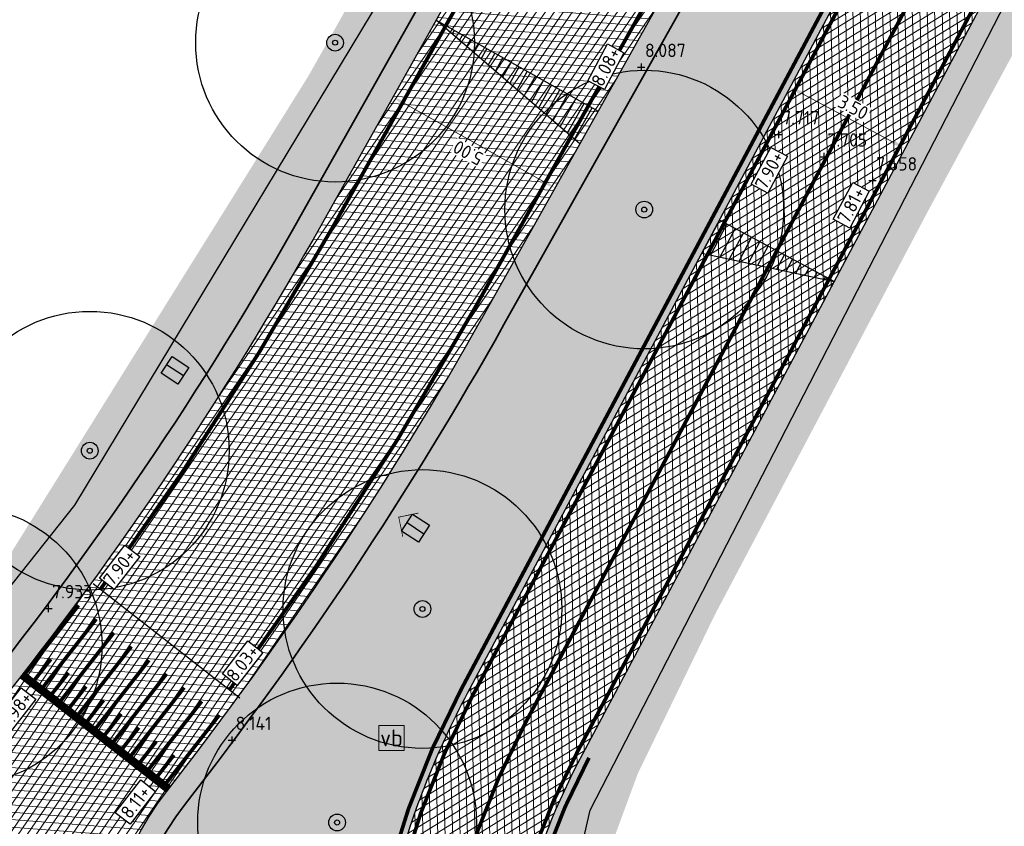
# Model space of a CAD drawing. Header units: metres. Extents: x 157685 to 160831, y 403691 to 406312.
# Tile 86 of 134: x 159789 to 159816, y 404978 to 404999. Entities that reach past the tile are written whole.
import ezdxf
from ezdxf.enums import TextEntityAlignment as Align

# ---------------------------------------------------------------- set-up
doc = ezdxf.new("R2010")
doc.units = ezdxf.units.M
doc.header["$PDMODE"] = 35
for name, pattern in [('DASHDOT2', [12.7, 6.35, -3.175, 0, -3.175]), ('VW-1-3_STREEP', [4, 1, -3]), ('VW-30-270_STREEP', [3, 0.3, -2.7])]:
    doc.linetypes.add(name, pattern=pattern)
doc.layers.get('Defpoints').update_dxf_attribs({"color": 171})
for name, color, linetype, lineweight in [('B-WE-GR-BOOM-S (ingemeten)', 90, 'Continuous', 25), ('B-WE-IE-MEUBILAIR_WEGMEUBILAIR_VERKEERSBORD-S', 7, 'Continuous', 25), ('B-WE-OG-HOOGTEPUNT-S', 7, 'Continuous', 25), ('B-WE-OG-HOOGTEPUNT-T18', 10, 'Continuous', 18), ('N-WE-GR-DOORWORTELBARE RUIMTE-G', 80, 'Continuous', 35), ('N-WE-GR-GRAS-A', 62, 'Continuous', 18), ('N-WE-GW-HOOGTE_AFWERKHOOGTE-T25', 7, 'Continuous', 25), ('N-WE-VH-GESLOTENVERHARDING_ASFALT-A-200', 253, 'Continuous', 18), ('N-WE-VH-HALFVERHARDING_GRASBETONSTEEN-A-200', 132, 'Continuous', 18), ('N-WE-VH-HALFVERHARDING_GRASBETONSTEEN-G', 7, 'Continuous', 35), ('N-WE-VH-KANTVERHARDING-G', 7, 'Continuous', 30), ('N-WE-VH-M', 7, 'Continuous', 18), ('N-WE-VH-PLATEAU_TALUD-S', 7, 'Continuous', 25), ('N-WE-VH-VERHARDING_ASFALT-A', 252, 'Continuous', 18), ('N-WE-VW-MARKERING_LANGS_STREEP_13_010-G', 7, 'VW-1-3_STREEP', 13), ('N-WE-VW-MARKERING_LANGS_STREEP_30270_010-G', 7, 'VW-30-270_STREEP', 13), ('N-WE-VW-MARKERING_LANGS_STREEP_DOORGETROKKEN_010-G', 7, 'Continuous', 13), ('X-XX-AL-BLADVERWIJZING_AS-G', 7, 'DASHDOT2', 25)]:
    doc.layers.add(name, color=color, linetype=linetype, lineweight=lineweight)
doc.layers.add('Iv-a-afwateringsprofiel', color=5, linetype='Continuous')
doc.styles.add('NLCS-ISO', font='NLCS-ISO.TTF')
doc.styles.add('NLCS-ISO-M200-T18', font='NLCS-ISO.TTF', dxfattribs={"height": 0.36})
doc.dimstyles.new('NLCS-M200-T18-PIJL_L2_H2', dxfattribs={"dimscale": 0.2, "dimtxt": 0.36, "dimasz": 1.8, "dimexe": 2, "dimexo": 2, "dimgap": 0.7, "dimtad": 1, "dimzin": 0, "dimdsep": 46, "dimtxsty": 'NLCS-ISO-M200-T18', "dimcen": 0, "dimdle": 2, "dimclrd": 256, "dimclre": 256, "dimclrt": 256, "dimazin": 0, "dimtfac": 1, "dimtofl": 0, "dimtmove": 0, "dimatfit": 3, "dimfxl": 2, "dimfxlon": 1, "dimtfill": 1, "dimtfillclr": 256, "dimtolj": 1, "dimtzin": 0, "dimlwd": -1, "dimlwe": -1, "dimarcsym": 0})
pattern_1 = [(355.6069263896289, (158844.5507043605, 404349.5946988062), (0.01531969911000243, 0.199412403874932), []), (55.60692638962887, (158844.5507043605, 404349.5946988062), (-0.1650363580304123, 0.112973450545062), [])]
pattern_2 = [(0, (0, 0), (1, 1), [0.12, -0.8]), (45, (0.4, 0.2), (-0.1131370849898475, 1.866761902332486), [0.12, -0.8]), (29.99999999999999, (0.08, 0.12), (0.2274613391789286, 1.286025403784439), [0.12, -0.8]), (15, (0.32, 0.48), (0.3856270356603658, 0.7244941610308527), [0.12, -0.8]), (135, (0.16, 2), (-0.02828427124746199, -0.6505382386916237), [0.12, -0.8]), (150, (1.2, 0.4), (0.2156921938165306, -0.5864101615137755), [0.12, -0.8]), (165, (0.24, 0.04), (0.1434520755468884, -0.7010146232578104), [0.12, -0.8]), (85, (0.4, 0.4), (-0.872677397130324, 1.040016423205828), [0.12, -0.8]), (99.99999999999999, (0, 0), (-1.112117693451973, 0.7787131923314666), [0.12, -0.7999999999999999])]
pattern_3 = [(45, (0, 0), (-0.1979898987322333, 0.1979898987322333), [0.14, -0.14]), (135, (0, 0), (-0.1979898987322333, -0.1979898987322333), [0.14, -0.14]), (45, (-0.098994, 0.098994), (-0.1979898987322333, 0.1979898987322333), [0.14, -0.14]), (135, (0.098994, 0.098994), (-0.1979898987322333, -0.1979898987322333), [0.14, -0.14])]

# ---------------------------------------------------------------- blocks, each defined once
blk = doc.blocks.new('*U71')
for points in [[(1.967374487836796, 2.523788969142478), (5.910640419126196, -0.5505699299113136)], [(0, 0), (3.94314261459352, -3.074349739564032)]]:
    blk.add_lwpolyline(points)
for points, const_width in [([(1.576400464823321, 1.941010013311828), (0.1009289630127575, 0.04813287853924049)], 0.09999999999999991), ([(2.049577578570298, 1.572088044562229), (0.5741060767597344, -0.3207890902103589)], 0.09999999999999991), ([(2.522754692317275, 1.203166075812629), (1.047283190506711, -0.6897110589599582)], 0.09999999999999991), ([(2.995931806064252, 0.8342441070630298), (1.520460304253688, -1.058633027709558)], 0.09999999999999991), ([(0.8293624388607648, 0.4946579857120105), (0.3375386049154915, -0.136301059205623)], 0.09999999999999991), ([(3.469108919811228, 0.4653221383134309), (1.993637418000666, -1.427554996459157)], 0.09999999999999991), ([(0.06148699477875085, 0.07886285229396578), (4.004629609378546, -2.995486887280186)], 0.1999999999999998), ([(1.302539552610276, 0.1257360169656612), (0.8107157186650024, -0.5052230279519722)], 0.09999999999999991), ([(3.942286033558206, 0.0964001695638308), (2.466814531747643, -1.796476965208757)], 0.09999999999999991), ([(1.775716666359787, -0.2431859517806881), (1.283892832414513, -0.8741449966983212)], 0.09999999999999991), ([(4.415463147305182, -0.2725217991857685), (2.939991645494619, -2.165398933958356)], 0.09999999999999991), ([(2.248893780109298, -0.612107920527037), (1.757069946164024, -1.24306696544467)], 0.09999999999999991), ([(4.888640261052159, -0.641443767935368), (3.413168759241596, -2.534320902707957)], 0.09999999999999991), ([(2.722070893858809, -0.981029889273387), (2.230247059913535, -1.61198893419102)], 0.09999999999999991), ([(5.361817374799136, -1.010365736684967), (3.886345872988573, -2.903242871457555)], 0.09999999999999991), ([(3.19524800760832, -1.349951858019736), (2.703424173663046, -1.980910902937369)], 0.09999999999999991), ([(3.66842512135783, -1.718873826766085), (3.176601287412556, -2.349832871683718)], 0.09999999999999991), ([(4.141602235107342, -2.087795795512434), (3.649778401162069, -2.718754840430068)], 0.09999999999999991)]:
    blk.add_lwpolyline(points, dxfattribs=dict(const_width=const_width))
blk = doc.blocks.new('*D815')
at = {"layer": 'Defpoints', "color": 0, "transparency": 16777216}
for p in [(159799.4889929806, 404997.3266939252), (159799.4889929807, 404997.3266939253), (159803.8493325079, 404994.8797694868)]:
    blk.add_point(p, dxfattribs=at)
at = {"layer": 'N-WE-VH-M', "transparency": 16777216}
for p, q in [((159799.4889929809, 404997.3266939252), (159799.684746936, 404997.6755210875)), ((159803.5353880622, 404995.0559480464), (159799.8029374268, 404997.1505153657)), ((159803.8493325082, 404994.8797694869), (159804.0450864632, 404995.2285966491))]:
    blk.add_line(p, q, dxfattribs=at)
for points in [[(159799.7735743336, 404997.0981912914), (159799.8323005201, 404997.20283944), (159799.4889929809, 404997.3266939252)], [(159803.5060249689, 404995.0036239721), (159803.5647511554, 404995.1082721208), (159803.8493325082, 404994.8797694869)]]:
    blk.add_solid(points, dxfattribs=at)
at = {"layer": 'N-WE-VH-M', "transparency": 16777216, "insert": (159801.5125595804, 404995.8241699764), "char_height": 0.36, "attachment_point": 5, "rotation": 150.6998399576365, "style": 'NLCS-ISO-M200-T18', "bg_fill": 3, "box_fill_scale": 1.1, "bg_fill_color": 256, "bg_fill_true_color": 13158600, "bg_fill_transparency": 0}
blk.add_mtext('\\A1;5.00', dxfattribs=at)
blk = doc.blocks.new('*D817')
at = {"layer": 'Defpoints', "color": 0, "transparency": 16777216}
for p in [(159780.0390773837, 404980.8344153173), (159798.3913471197, 404972.8849376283)]:
    blk.add_point(p, dxfattribs=at)
at = {"layer": 'N-WE-VH-M', "transparency": 16777216}
blk.add_line((159796.0202338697, 404973.9120101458), (159798.0610062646, 404973.0280282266), dxfattribs=at)
blk.add_solid([(159798.0848546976, 404973.0830850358), (159798.0371578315, 404972.9729714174), (159798.3913471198, 404972.8849376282)], dxfattribs=at)
at = {"layer": 'N-WE-VH-M', "transparency": 16777216, "insert": (159797.0026412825, 404973.8352008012), "char_height": 0.36, "attachment_point": 5, "rotation": 336.57964651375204, "style": 'NLCS-ISO-M200-T18', "bg_fill": 3, "box_fill_scale": 1.1, "bg_fill_color": 256, "bg_fill_true_color": 13158600, "bg_fill_transparency": 0}
blk.add_mtext('\\A1;R=20.00', dxfattribs=at)
blk = doc.blocks.new('*D820')
at = {"layer": 'Defpoints', "color": 0, "transparency": 16777216}
for p in [(159810.176211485, 404997.5894163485), (159810.1762114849, 404997.5894163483), (159813.2656905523, 404995.9446917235)]:
    blk.add_point(p, dxfattribs=at)
at = {"layer": 'N-WE-VH-M', "transparency": 16777216}
for p, q in [((159810.1762114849, 404997.5894163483), (159809.9882429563, 404997.2363330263)), ((159812.9479155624, 404996.113863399), (159810.4939864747, 404997.4202446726)), ((159813.2656905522, 404995.9446917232), (159813.0777220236, 404995.5916084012))]:
    blk.add_line(p, q, dxfattribs=at)
for points in [[(159810.522181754, 404997.4732071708), (159810.4657911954, 404997.3672821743), (159810.1762114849, 404997.5894163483)], [(159812.9761108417, 404996.1668258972), (159812.9197202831, 404996.0609009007), (159813.2656905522, 404995.9446917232)]]:
    blk.add_solid(points, dxfattribs=at)
at = {"layer": 'N-WE-VH-M', "transparency": 16777216, "insert": (159811.8713258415, 404997.0495206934), "char_height": 0.36, "attachment_point": 5, "rotation": 331.97081053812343, "style": 'NLCS-ISO-M200-T18', "bg_fill": 3, "box_fill_scale": 1.1, "bg_fill_color": 256, "bg_fill_true_color": 13158600, "bg_fill_transparency": 0}
blk.add_mtext('\\A1;3.50', dxfattribs=at)
blk = doc.blocks.new('SGR-BOOM_01')
at = {"ltscale": 0.1}
h = blk.add_hatch(color=256, dxfattribs=at)
edge = h.paths.add_edge_path()
edge.add_arc((7.366995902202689e-12, -5.115907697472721e-12), 0.15, 0, 360)
for centre, radius in [((0, 0), 2.5), ((7.366995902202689e-12, -5.115907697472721e-12), 0.04499999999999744)]:
    blk.add_circle(centre, radius)
blk.add_circle((7.366995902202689e-12, -5.115907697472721e-12), 0.15, dxfattribs=at)
blk = doc.blocks.new('SOG-HOOGTEPUNT-SO')
for p, q in [((-0.5, 0), (0.5, 0)), ((0, 0.5), (0, -0.5))]:
    blk.add_line(p, q)
blk = doc.blocks.new('*U873')
h = blk.add_hatch()
h.set_pattern_fill('AMO-BODEM_LEEM', color=256, scale=0.1, angle=135, pattern_type=2)
h.set_pattern_definition([(270, (0.4999999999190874, -1.52950818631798), (0.25, -5.551115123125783e-17), [])])
h.paths.add_polyline_path([(3.499999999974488, 0), (3.499999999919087, 1), (0, 0)])
blk.add_lwpolyline([(3.499999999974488, 0), (3.499999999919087, 1), (0, 0)], close=True)
blk = doc.blocks.new('*U876')
h = blk.add_hatch()
h.set_pattern_fill('AMO-BODEM_LEEM', color=256, scale=0.1, angle=135, pattern_type=2)
h.set_pattern_definition([(270, (2.000263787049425, -1.52950818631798), (0.25, -5.551115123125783e-17), [])])
h.paths.add_polyline_path([(5.000263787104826, 0), (5.000263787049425, -1), (0, 0)])
blk.add_lwpolyline([(5.000263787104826, 0), (5.000263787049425, -1), (0, 0)], close=True)
blk = doc.blocks.new('SIE-WEG_VERKEERSBORD-SO')
at = {"color": 0, "linetype": 'ByBlock', "lineweight": 18}
blk.add_lwpolyline([(-1.125, -1.125), (1.125, -1.125), (1.125, 1.125), (-1.125, 1.125)], close=True, dxfattribs=at)
at = {"color": 0, "linetype": 'ByBlock', "lineweight": 18, "style": 'NLCS-ISO'}
blk.add_text('vb', height=1.5, dxfattribs=at).set_placement((0, 0), align=Align.MIDDLE_CENTER)
blk = doc.blocks.new('*U887')
at = {"true_color": 0xff0000}
h = blk.add_hatch(dxfattribs=at)
h.set_pattern_fill('ANGLE', color=1)
h.set_pattern_definition([(0, (-159856.0172382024, -405056.4719407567), (0, 6.985), [5.08, -1.905]), (90, (-159856.0172382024, -405056.4719407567), (-6.985, 4.277078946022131e-16), [5.08, -1.905])])
h.paths.add_polyline_path([(-0.2700000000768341, 0), (0, 0), (-5.820768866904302e-11, 0.5400000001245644), (-0.2700000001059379, 0.5400000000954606)])
h = blk.add_hatch(color=1, dxfattribs=at)
h.dxf.hatch_style = 1
h.paths.add_polyline_path([(-0.2700000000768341, 0), (0, 0), (-5.820766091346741e-11, 0.5400000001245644), (-0.2700000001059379, 0.5400000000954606)])
for points in [[(-0.2700000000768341, 0.5400000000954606), (0.269999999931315, 0.5400000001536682), (0.269999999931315, 0), (-0.2700000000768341, 0), (-0.2700000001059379, 0.5400000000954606)], [(-5.820766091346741e-11, 0.5400000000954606), (0, 0)]]:
    blk.add_lwpolyline(points)

msp = doc.modelspace()

# ---------------------------------------------------------------- hatches: boundary and pattern name
at = {"layer": 'N-WE-GR-GRAS-A'}
h = msp.add_hatch(dxfattribs=at)
h.set_pattern_fill('AGR-GRAS_01-SO', color=256, scale=0.04, pattern_type=2)
h.set_pattern_definition(pattern_2)
h.paths.add_polyline_path([(159947.8480232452, 405248.5197582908, 0.405894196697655), (159943.9963303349, 405246.8913364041, -0.02247269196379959), (159914.6133930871, 405185.2143397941), (159834.087039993, 405034.0711958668, -0.005446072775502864), (159828.8246266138, 405024.4480227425), (159824.0115389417, 405015.8698070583, 0.005527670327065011), (159818.7089963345, 405006.1694910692), (159804.5859618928, 404979.6405398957, 0.05550154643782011), (159802.9510267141, 404975.5270516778), (159802.7037713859, 404974.6246129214, -0.1055589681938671), (159798.1917326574, 404965.9102367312), (159797.9894941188, 404965.66424889), (159801.2993328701, 404963.0766571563), (159803.4982866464, 404968.2081257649), (159805.123, 404975.672), (159805.3566544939, 404977.1680057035), (159806.0768332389, 404979.1208073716), (159808.1428506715, 404983.3803700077), (159813.9034474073, 404994.2923969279), (159823.434, 405011.915), (159826.4851087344, 405017.4938640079), (159834.3457042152, 405031.9490872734), (159842.820580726, 405047.6050551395), (159852.8457538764, 405066.2756003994), (159860.5369566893, 405080.651914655), (159862.171, 405083.398), (159863.044, 405083.998), (159863.964, 405083.981), (159866.285, 405087.879), (159865.815, 405088.069), (159865.372, 405089.004), (159865.669, 405090.71), (159867.9746014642, 405094.9288151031), (159873.7270684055, 405105.4901040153), (159879.553055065, 405116.2642487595), (159884.8916839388, 405126.1371104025), (159888.6950492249, 405132.9843372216), (159892.689, 405140.154), (159893.843, 405139.449), (159895.973, 405143.646), (159894.866, 405144.519), (159903.7778467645, 405161.353507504), (159912.3515452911, 405177.5492518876), (159920.630907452, 405193.0924523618), (159930.3511431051, 405211.3255466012), (159931.1391447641, 405213.0938378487), (159932.8931217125, 405217.14909361), (159935.5026393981, 405223.1823893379), (159940.4574736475, 405234.8870829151), (159945.19, 405246.771), (159948.338, 405246.025), (159948.699, 405245.033), (159952.5023399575, 405246.7082795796)])
h = msp.add_hatch(dxfattribs=at)
h.set_pattern_fill('AGR-GRAS_01-SO', color=256, scale=0.04, pattern_type=2)
h.set_pattern_definition(pattern_2)
edge = h.paths.add_edge_path()
edge.add_line((159578.5374166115, 404700.0819622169), (159578.6254720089, 404700.0345676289))
edge.add_line((159578.6254720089, 404700.0345676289), (159603.9219240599, 404747.0333756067))
edge.add_arc((160443.1779176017, 404295.3155573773), 953.100000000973, 142.3663853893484, 151.7092614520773, ccw=False)
edge.add_line((159688.3879633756, 404877.287837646), (159703.8794562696, 404897.3795561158))
edge.add_arc((159943.91390714, 404712.3037003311), 303.099999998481, 131.4605388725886, 142.3663853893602, ccw=False)
edge.add_line((159743.230164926, 404939.4504493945), (159776.7212754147, 404969.0397849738))
edge.add_arc((159712.5633914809, 405041.6577987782), 96.89999999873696, 311.4605388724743, 330.6998399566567)
edge.add_line((159797.0667715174, 404994.2364031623), (159804.3007044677, 405007.1270356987))
edge.add_arc((159370.9701621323, 405250.302386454), 496.900000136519, 330.6998399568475, 331.5438499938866)
edge.add_arc((159801.3297696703, 405017.0624706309), 7.400000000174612, 331.5438499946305, 413.6718235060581)
edge.add_line((159805.7135995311, 405023.0241847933), (159801.3814850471, 405026.2097204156))
edge.add_line((159801.3814850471, 405026.2097204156), (159800.3508178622, 405025.6653813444))
edge.add_line((159800.3508178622, 405025.6653813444), (159805.162, 405022.107))
edge.add_line((159805.162, 405022.107), (159806.4708960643, 405020.184))
edge.add_line((159806.4708960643, 405020.184), (159806.9923110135, 405018.7706630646))
edge.add_line((159806.9923110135, 405018.7706630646), (159807.143, 405017.767))
edge.add_line((159807.143, 405017.767), (159807.112, 405016.413))
edge.add_line((159807.112, 405016.413), (159806.6237197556, 405014.8311137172))
edge.add_line((159806.6237197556, 405014.8311137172), (159805.8507581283, 405013.4314217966))
edge.add_line((159805.8507581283, 405013.4314217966), (159803.555099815, 405009.2744050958))
edge.add_line((159803.555099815, 405009.2744050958), (159800.2669101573, 405003.320095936))
edge.add_line((159800.2669101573, 405003.320095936), (159797.2220407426, 404997.9073039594))
edge.add_line((159797.2220407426, 404997.9073039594), (159794.8245511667, 404994.0616845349))
edge.add_line((159794.8245511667, 404994.0616845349), (159792.0515868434, 404989.6137963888))
edge.add_line((159792.0515868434, 404989.6137963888), (159789.5682782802, 404985.630521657))
edge.add_line((159789.5682782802, 404985.630521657), (159787.111, 404981.689))
edge.add_line((159787.111, 404981.689), (159786.367, 404981.43))
edge.add_line((159786.367, 404981.43), (159785.402, 404981.455))
edge.add_line((159785.402, 404981.455), (159784.329, 404982.006))
edge.add_line((159784.329, 404982.006), (159784.072, 404983.158))
edge.add_line((159784.072, 404983.158), (159781.79, 404980.277))
edge.add_line((159781.79, 404980.277), (159782.34, 404980.26))
edge.add_line((159782.34, 404980.26), (159783.075, 404979.722))
edge.add_line((159783.075, 404979.722), (159783.322, 404978.725))
edge.add_line((159783.322, 404978.725), (159782.665, 404977.493))
edge.add_line((159782.665, 404977.493), (159781.7249177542, 404976.3647383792))
edge.add_line((159781.7249177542, 404976.3647383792), (159780.338, 404975.397))
edge.add_line((159780.338, 404975.397), (159779.141, 404975.529))
edge.add_line((159779.141, 404975.529), (159778.150478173, 404976.4076757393))
edge.add_line((159778.150478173, 404976.4076757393), (159774.507, 404973.806))
edge.add_line((159774.507, 404973.806), (159775.855, 404972.738))
edge.add_line((159775.855, 404972.738), (159776.065, 404971.807))
edge.add_line((159776.065, 404971.807), (159775.252, 404970.59))
edge.add_line((159775.252, 404970.59), (159764.5216861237, 404961.185172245))
edge.add_line((159764.5216861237, 404961.185172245), (159761.655257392, 404958.677158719))
edge.add_line((159761.655257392, 404958.677158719), (159755.1593899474, 404952.9940080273))
edge.add_line((159755.1593899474, 404952.9940080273), (159747.779, 404946.537))
edge.add_line((159747.779, 404946.537), (159741.4350387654, 404940.9845388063))
edge.add_line((159741.4350387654, 404940.9845388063), (159735.5817476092, 404935.8579777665))
edge.add_line((159735.5817476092, 404935.8579777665), (159732.2492128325, 404932.9780094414))
edge.add_line((159732.2492128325, 404932.9780094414), (159724.519, 404926.295))
edge.add_line((159724.519, 404926.295), (159723.154, 404926.405))
edge.add_line((159723.154, 404926.405), (159720.41, 404923.843))
edge.add_line((159720.41, 404923.843), (159720.646, 404922.925))
edge.add_line((159720.646, 404922.925), (159720.42, 404921.555))
edge.add_line((159720.42, 404921.555), (159719.235, 404919.179))
edge.add_line((159719.235, 404919.179), (159714.4242128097, 404913.4454319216))
edge.add_line((159714.4242128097, 404913.4454319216), (159710.805, 404909.132))
edge.add_line((159710.805, 404909.132), (159703.0021234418, 404899.5670897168))
edge.add_line((159703.0021234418, 404899.5670897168), (159699.2918910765, 404895.0190183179))
edge.add_line((159699.2918910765, 404895.0190183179), (159696.5018222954, 404891.4859407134))
edge.add_line((159696.5018222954, 404891.4859407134), (159692.6653099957, 404886.2984138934))
edge.add_line((159692.6653099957, 404886.2984138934), (159687.3868267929, 404879.1811481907))
edge.add_line((159687.3868267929, 404879.1811481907), (159682.7277324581, 404872.9545636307))
edge.add_line((159682.7277324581, 404872.9545636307), (159679.837, 404869.146))
edge.add_line((159679.837, 404869.146), (159678.661, 404867.936))
edge.add_line((159678.661, 404867.936), (159677.233, 404867.463))
edge.add_line((159677.233, 404867.463), (159675.5279320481, 404867.9588194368))
edge.add_line((159675.5279320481, 404867.9588194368), (159672.558, 404862.105))
edge.add_line((159672.558, 404862.105), (159672.186, 404860.193))
edge.add_line((159672.186, 404860.193), (159669.6009870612, 404856.140779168))
edge.add_line((159669.6009870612, 404856.140779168), (159666.726, 404851.634))
edge.add_line((159666.726, 404851.634), (159660.0205839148, 404842.0044224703))
edge.add_line((159660.0205839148, 404842.0044224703), (159655.1173813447, 404834.8968401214))
edge.add_line((159655.1173813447, 404834.8968401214), (159649.9080468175, 404827.1800241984))
edge.add_line((159649.9080468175, 404827.1800241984), (159641.553, 404814.478))
edge.add_line((159641.553, 404814.478), (159640.27, 404813.801))
edge.add_line((159640.27, 404813.801), (159636.523, 404808.465))
edge.add_line((159636.523, 404808.465), (159636.084, 404806.489))
edge.add_line((159636.084, 404806.489), (159635.2109538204, 404804.9644498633))
edge.add_line((159635.2109538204, 404804.9644498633), (159629.2305123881, 404795.2772049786))
edge.add_line((159629.2305123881, 404795.2772049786), (159624.0465019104, 404786.5030185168))
edge.add_line((159624.0465019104, 404786.5030185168), (159620.3577552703, 404780.0250190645))
edge.add_line((159620.3577552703, 404780.0250190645), (159618.6694383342, 404777.0600780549))
edge.add_line((159618.6694383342, 404777.0600780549), (159615.0388529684, 404770.9509728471))
edge.add_line((159615.0388529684, 404770.9509728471), (159611.3279794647, 404765.073519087))
edge.add_line((159611.3279794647, 404765.073519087), (159609.2164344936, 404761.0334352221))
edge.add_line((159609.2164344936, 404761.0334352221), (159606.3104729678, 404755.3371589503))
edge.add_line((159606.3104729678, 404755.3371589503), (159604.7152064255, 404752.2101117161))
edge.add_line((159604.7152064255, 404752.2101117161), (159603.494, 404750.206))
edge.add_line((159603.494, 404750.206), (159602.388, 404749.312))
edge.add_line((159602.388, 404749.312), (159598.336, 404741.032))
edge.add_line((159598.336, 404741.032), (159597.771, 404738.825))
edge.add_line((159597.771, 404738.825), (159593.1171575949, 404730.3842901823))
edge.add_line((159593.1171575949, 404730.3842901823), (159584.671339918, 404715.0844297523))
edge.add_line((159584.671339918, 404715.0844297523), (159578.646073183, 404703.7951198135))
edge.add_line((159578.646073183, 404703.7951198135), (159576.1567803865, 404699.5800294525))
edge.add_line((159576.1567803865, 404699.5800294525), (159571.2843468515, 404691.4808746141))
edge.add_line((159571.2843468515, 404691.4808746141), (159567.335, 404684.592))
edge.add_line((159567.335, 404684.592), (159561.5420968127, 404673.956253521))
edge.add_line((159561.5420968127, 404673.956253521), (159556.3644997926, 404664.4502066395))
edge.add_line((159556.3644997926, 404664.4502066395), (159553.689, 404659.538))
edge.add_line((159553.689, 404659.538), (159553.005, 404658.675))
edge.add_line((159553.005, 404658.675), (159551.85, 404658.95))
edge.add_line((159551.85, 404658.95), (159550.3501082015, 404657.3340753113))
edge.add_line((159550.3501082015, 404657.3340753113), (159553.1428222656, 404656.0222167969))
edge.add_line((159553.1428222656, 404656.0222167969), (159554.6966426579, 404655.9522638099))
edge.add_arc((159121.4782956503, 404899.1231974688), 496.7999991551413, 330.6939518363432, 331.7092614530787)
edge.add_line((159558.937509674, 404663.6668846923), (159578.5374166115, 404700.0819622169))
h = msp.add_hatch(dxfattribs=at)
h.set_pattern_fill('AGR-GRAS_01-SO', color=256, scale=0.04, pattern_type=2)
h.set_pattern_definition(pattern_2)
h.paths.add_polyline_path([(159799.5754339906, 404976.4519158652, -0.05550154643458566), (159801.4964828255, 404981.2852645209), (159815.6195172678, 405007.8142156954, -0.003457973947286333), (159818.9346156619, 405013.9388598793, 0.4117908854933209), (159818.161011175, 405016.6472372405), (159816.9072270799, 405017.3507136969), (159814.9835248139, 405013.740039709, -0.005464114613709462), (159809.7075254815, 405004.0928493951), (159802.4735925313, 404991.2022168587, -0.037727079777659), (159793.8709921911, 404978.2647071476, 0.4179620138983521), (159795.2317634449, 404967.8211425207), (159795.4881457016, 404968.1329867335, 0.1055589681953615), (159799.3281786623, 404975.5494771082)])
at = {"layer": 'N-WE-VH-GESLOTENVERHARDING_ASFALT-A-200', "true_color": 0xcf7363}
h = msp.add_hatch(dxfattribs=at)
h.set_pattern_fill('AVH-ASFALT-SO', color=23, scale=0.2, pattern_type=2)
h.set_pattern_definition([(31.64993266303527, (159085.9115677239, 404918.0168982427), (-0.1049455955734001, 0.1702539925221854), []), (91.64993266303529, (159085.9115677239, 404918.0168982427), (-0.1999170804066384, -0.00575855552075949), [])])
edge = h.paths.add_edge_path()
edge.add_arc((159243.5186586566, 405542.7615638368), 760.4000000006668, 337.7059771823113, 338.740321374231)
edge.add_line((159952.1708772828, 405267.0439673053), (159995.4326285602, 405378.2357679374))
edge.add_line((159995.4326285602, 405378.2357679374), (159992.7713508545, 405381.0483546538))
edge.add_line((159992.7713508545, 405381.0483546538), (159948.9090640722, 405268.3130514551))
edge.add_arc((159243.5186586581, 405542.7615638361), 756.8999999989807, 331.9521103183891, 338.74032137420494, ccw=False)
edge.add_line((159911.5244509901, 405186.8600726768), (159830.9980978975, 405035.7169287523))
edge.add_arc((159389.7206554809, 405270.8216263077), 499.9999999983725, 330.7039747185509, 331.95211031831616, ccw=False)
edge.add_line((159825.7722653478, 405026.1606495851), (159822.5813815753, 405020.4736371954))
edge.add_arc((159820.8371751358, 405021.4522811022), 2.000000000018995, 240.7039747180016, 330.70397471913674, ccw=False)
edge.add_line((159819.8585312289, 405019.7080746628), (159818.0299644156, 405020.7340517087))
edge.add_line((159818.0299644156, 405020.7340517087), (159816.3838409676, 405017.6443765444))
edge.add_line((159816.3838409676, 405017.6443765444), (159818.161011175, 405016.6472372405))
edge.add_arc((159817.1823672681, 405014.903030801), 1.999999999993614, -28.82169555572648, 60.70397471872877, ccw=False)
edge.add_arc((160260.0631488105, 404771.2088303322), 503.500000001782, 151.1783044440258, 151.9708105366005)
edge.add_line((159815.6195172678, 405007.8142156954), (159801.4964828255, 404981.2852645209))
edge.add_arc((159822.2401279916, 404970.2421134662), 23.49999999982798, 151.9708105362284, 164.677791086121)
edge.add_line((159799.5754339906, 404976.4519158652), (159799.3281786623, 404975.5494771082))
edge.add_arc((159780.0390773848, 404980.83441532), 19.99999999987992, 320.5747175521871, 344.67779108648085, ccw=False)
edge.add_line((159795.4881457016, 404968.1329867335), (159794.8501385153, 404967.3569624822))
edge.add_line((159794.8501385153, 404967.3569624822), (159797.6083362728, 404965.2006369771))
edge.add_line((159797.6083362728, 404965.2006369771), (159798.1917326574, 404965.9102367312))
edge.add_arc((159780.0390773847, 404980.83441532), 23.5000000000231, 320.574717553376, 344.6777910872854)
edge.add_line((159802.7037713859, 404974.6246129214), (159802.9510267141, 404975.5270516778))
edge.add_arc((159822.2401279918, 404970.2421134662), 19.99999999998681, 151.9708105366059, 164.6777910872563, ccw=False)
edge.add_line((159804.5859618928, 404979.6405398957), (159818.7089963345, 405006.1694910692))
edge.add_arc((160260.0631488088, 404771.2088303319), 500.000000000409, 150.7039747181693, 151.9708105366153, ccw=False)
edge.add_line((159824.0115389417, 405015.8698070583), (159828.8246266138, 405024.4480227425))
edge.add_arc((159389.7206554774, 405270.8216263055), 503.5000000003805, 330.7039747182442, 331.9521103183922)
edge.add_line((159834.087039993, 405034.0711958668), (159914.6133930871, 405185.2143397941))
edge.add_arc((159243.5186586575, 405542.7615638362), 760.3999999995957, 331.952110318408, 337.1016051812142)
edge.add_arc((159946.7599192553, 405245.724041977), 3.000000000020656, 68.73381308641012, 157.1016051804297, ccw=False)
edge.add_line((159947.8480232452, 405248.5197582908), (159952.5023399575, 405246.7082795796))
edge.add_line((159952.5023399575, 405246.7082795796), (159953.246, 405248.619))
edge.add_line((159953.246, 405248.619), (159948.7658612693, 405250.3627028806))
edge.add_arc((159949.8539733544, 405253.1584160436), 2.999999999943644, 157.7059771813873, 248.733647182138, ccw=False)
at = {"layer": 'N-WE-VH-HALFVERHARDING_GRASBETONSTEEN-A-200'}
h = msp.add_hatch(dxfattribs=at)
h.set_pattern_fill('AVH-GRASBETONSTEEN_02-SO', color=256, scale=0.2, pattern_type=2)
h.set_pattern_definition(pattern_3)
h.paths.add_polyline_path([(159818.0299644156, 405020.7340517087), (159818.5533505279, 405020.4403888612), (159858.5821423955, 405095.5720348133), (159858.101704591, 405095.9463090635)])
edge = h.paths.add_edge_path()
edge.add_line((159816.9072270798, 405017.3507136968), (159816.3838409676, 405017.6443765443))
edge.add_line((159816.3838409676, 405017.6443765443), (159814.4539918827, 405014.0221653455))
edge.add_arc((159370.9701622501, 405250.3023863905), 502.500000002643, 330.69983995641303, 331.9521103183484, ccw=False)
edge.add_line((159809.1842847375, 405004.3864803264), (159801.9503517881, 404991.4958477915))
edge.add_arc((159712.5633914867, 405041.6577987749), 102.4999999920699, 322.0575289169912, 330.69983995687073, ccw=False)
edge.add_arc((159799.7068432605, 404973.714669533), 7.999999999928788, 142.05752891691, 232.6236210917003)
edge.add_line((159794.8504570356, 404967.3573499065), (159795.2312963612, 404967.820574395))
edge.add_line((159795.2312963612, 404967.820574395), (159795.1491304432, 404967.8848107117))
edge.add_arc((159799.7068432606, 404973.7146695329), 7.400000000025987, 142.0575289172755, 231.9821358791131, ccw=False)
edge.add_arc((159712.5633914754, 405041.6577987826), 103.1000000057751, 322.0575289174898, 330.6998399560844)
edge.add_line((159802.4735925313, 404991.2022168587), (159809.7075254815, 405004.0928493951))
edge.add_arc((159370.9701619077, 405250.3023865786), 503.1000003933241, 330.6998399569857, 331.9521103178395)
edge.add_line((159814.9835248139, 405013.740039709), (159816.9072270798, 405017.3507136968))
h = msp.add_hatch(dxfattribs=at)
h.set_pattern_fill('AVH-GRASBETONSTEEN_02-SO', color=256, scale=0.2, pattern_type=2)
h.set_pattern_definition(pattern_3)
h.paths.add_polyline_path([(159797.5900122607, 404993.9427722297), (159804.8239452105, 405006.8334047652, 0.00368270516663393), (159808.3632259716, 405013.2505823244, 0.3745212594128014), (159806.0690451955, 405023.5075670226), (159801.7369242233, 405026.693107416), (159801.3814850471, 405026.2097204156), (159805.7135995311, 405023.0241847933, -0.374521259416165), (159807.835716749, 405013.5364739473, -0.003682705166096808), (159804.3007044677, 405007.1270356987), (159797.0667715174, 404994.2364031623, -0.08414504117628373), (159776.7212754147, 404969.0397849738), (159743.230164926, 404939.4504493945, 0.04762168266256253), (159703.8794562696, 404897.3795561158), (159688.3879633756, 404877.287837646, 0.008607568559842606), (159668.8022656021, 404850.9610915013), (159669.2469259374, 404850.5516064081, -0.008626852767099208), (159688.8631223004, 404876.9214717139), (159704.3546151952, 404897.0131901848, -0.04762168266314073), (159743.6274273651, 404939.0008022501), (159777.118537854, 404968.5901378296, 0.0841450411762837)])
at = {"layer": 'N-WE-VH-VERHARDING_ASFALT-A'}
h = msp.add_hatch(dxfattribs=at)
h.set_pattern_fill('AVH-ASFALT', color=256, scale=0.2, angle=90, pattern_type=2)
h.set_pattern_definition(pattern_1)
h.paths.add_polyline_path([(159809.1842847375, 405004.3864803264, 0.003682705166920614), (159812.7591361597, 405010.8681521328), (159808.3632259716, 405013.2505823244, -0.003682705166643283), (159804.8239452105, 405006.8334047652), (159797.5900122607, 404993.9427722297, -0.03772707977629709), (159789.4546724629, 404981.707978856), (159793.3978150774, 404978.6336291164, 0.03772707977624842), (159801.9503517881, 404991.4958477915)])
h = msp.add_hatch(dxfattribs=at)
h.set_pattern_fill('AVH-ASFALT', color=256, scale=0.2, angle=90, pattern_type=2)
h.set_pattern_definition(pattern_1)
edge = h.paths.add_edge_path()
edge.add_line((159793.3978150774, 404978.6336291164), (159789.4546724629, 404981.707978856))
edge.add_arc((159712.5633914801, 405041.657798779), 97.49999999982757, 311.46053887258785, 322.05752891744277, ccw=False)
edge.add_line((159777.118537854, 404968.5901378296), (159776.8318438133, 404968.3368441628))
edge.add_line((159776.8318438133, 404968.3368441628), (159780.1423641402, 404964.589784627))
edge.add_arc((159785.4391966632, 404958.5944893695), 8.000000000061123, 50.574717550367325, 131.4605388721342, ccw=False)
edge.add_line((159790.519768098, 404964.7741166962), (159795.3126235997, 404960.833677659))
edge.add_line((159795.3126235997, 404960.833677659), (159799.3294497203, 404957.5312500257))
edge.add_line((159799.3294497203, 404957.5312500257), (159802.4942940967, 404961.3808544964))
edge.add_line((159802.4942940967, 404961.3808544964), (159798.396392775, 404964.5845439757))
edge.add_line((159798.396392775, 404964.5845439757), (159794.779586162, 404967.4121194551))
edge.add_arc((159799.7068432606, 404973.7146695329), 7.999999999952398, 142.0575289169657, 231.9821358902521, ccw=False)

# ---------------------------------------------------------------- linework, layer by layer
at = {"color": 210, "const_width": 0.02}
msp.add_lwpolyline([(159799.7537604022, 404985.4923646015), (159799.6438625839, 404986.0210634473), (159800.1725614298, 404986.1309612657)], dxfattribs=at)
at = {"layer": 'Defpoints'}
for points in [[(159642.5019089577, 404787.4039053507), (159653.6668522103, 404805.1671209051), (159667.9254728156, 404827.3715749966), (159679.0873603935, 404842.6683620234), (159696.9900310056, 404866.6085228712), (159709.0514810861, 404881.902996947), (159717.5996429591, 404892.8312869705), (159735.3084362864, 404912.9124054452), (159750.5375672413, 404927.2940710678), (159782.0013919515, 404954.1959113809), (159792.3758286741, 404957.9737676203), (159797.4267364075, 404958.6579742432), (159797.7030231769, 404958.8679199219), (159801.0993757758, 404962.7539939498), (159801.7167098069, 404963.5090785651), (159799.5556454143, 404965.6721689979), (159802.6555746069, 404969.5623042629), (159803.7314530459, 404973.4592231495), (159804.7905428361, 404978.1334488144), (159815.8168216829, 404999.5696150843), (159827.6760001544, 405021.2247355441)], [(159807.32987867, 405020.213479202), (159807.7132429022, 405014.4994966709), (159800.9393040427, 405002.9443348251), (159790.9190445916, 404986.3448596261), (159786.1272902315, 404980.3165020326), (159781.2871719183, 404975.6290972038), (159774.1343645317, 404968.391873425), (159746.6834132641, 404943.7671722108), (159725.1549915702, 404924.511063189), (159716.7565226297, 404914.197925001), (159704.0401747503, 404898.6436087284), (159699.4949114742, 404894.3365679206), (159694.124089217, 404885.6868140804), (159673.7862215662, 404859.8083226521), (159655.1021412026, 404833.2039526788), (159643.1139921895, 404816.5347629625), (159642.4842071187, 404815.4856611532), (159633.1233854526, 404800.2770899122), (159624.8502251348, 404785.9640545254)]]:
    msp.add_lwpolyline(points, dxfattribs=at)
at = {"layer": 'N-WE-GR-DOORWORTELBARE RUIMTE-G', "const_width": 0.1}
for points in [[(159795.074078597, 404967.9442716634), (159795.333655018, 404968.2600010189, 0.1055589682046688), (159799.1352876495, 404975.6023264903), (159799.3825429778, 404976.5047652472, -0.0555015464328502), (159801.3199411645, 404981.3792487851), (159815.4429756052, 405007.9081999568, -0.003457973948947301), (159818.7593908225, 405014.0352769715)], [(159804.7625035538, 404979.5465556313, 0.05550154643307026), (159803.143917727, 404975.4742022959), (159802.8966623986, 404974.571763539, -0.1055589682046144), (159798.3462233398, 404965.7832224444), (159798.1471054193, 404965.5410302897)]]:
    msp.add_lwpolyline(points, format="xyb", dxfattribs=at)
at = {"layer": 'N-WE-VH-HALFVERHARDING_GRASBETONSTEEN-G'}
for points in [[(159816.9072270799, 405017.3507136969), (159814.9835248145, 405013.7400397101, -0.005464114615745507), (159809.7075254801, 405004.0928493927), (159802.4735925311, 404991.2022168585, -0.03772707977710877), (159793.8709921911, 404978.2647071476, 0.413828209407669), (159795.1491304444, 404967.8848107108), (159795.2312963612, 404967.820574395)], [(159807.835716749, 405013.5364739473, -0.00368270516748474), (159804.3007044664, 405007.1270356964), (159797.0667715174, 404994.2364031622, -0.08414504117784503), (159776.7212754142, 404969.0397849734), (159743.2301649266, 404939.4504493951, 0.04762168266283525), (159703.8794562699, 404897.3795561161), (159688.387963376, 404877.2878376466, 0.04078858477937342), (159603.9219240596, 404747.0333756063), (159578.625472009, 404700.034567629)]]:
    msp.add_lwpolyline(points, format="xyb", dxfattribs=at)
at = {"layer": 'N-WE-VH-KANTVERHARDING-G'}
for points in [[(159802.4942940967, 404961.3808544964), (159794.779586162, 404967.4121194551, -0.4138282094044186), (159793.3978150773, 404978.6336291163, 0.03772707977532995), (159801.9503517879, 404991.4958477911), (159809.1842847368, 405004.3864803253, 0.005464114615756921), (159814.4539918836, 405014.0221653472), (159907.6412094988, 405188.928994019, 0.02962782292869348), (159944.8084988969, 405269.9084715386), (160120.8914682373, 405722.4787407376)], [(159943.9963303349, 405246.891336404, -0.02247269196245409), (159914.613393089, 405185.2143397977), (159834.0870399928, 405034.0711958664, -0.005446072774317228), (159828.8246266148, 405024.4480227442), (159824.0115389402, 405015.8698070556, 0.00552767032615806), (159818.7089963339, 405006.1694910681), (159804.5859618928, 404979.6405398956, 0.05550154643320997), (159802.9510267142, 404975.527051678), (159802.7037713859, 404974.6246129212, -0.1055589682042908), (159798.1917326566, 404965.9102367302), (159797.607972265, 404965.2001942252)], [(159794.8499793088, 404967.3567688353), (159795.4881457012, 404968.132986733, 0.1055589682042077), (159799.3281786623, 404975.5494771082), (159799.5754339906, 404976.4519158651, -0.05550154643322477), (159801.4964828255, 404981.2852645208), (159815.6195172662, 405007.8142156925, -0.003457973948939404), (159818.9346156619, 405013.9388598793)], [(159808.3632259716, 405013.2505823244, -0.003682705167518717), (159804.8239452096, 405006.8334047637), (159797.5900122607, 404993.9427722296, -0.08414504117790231), (159777.1185378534, 404968.5901378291), (159743.6274273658, 404939.0008022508, 0.04762168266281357), (159704.354615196, 404897.0131901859), (159688.8631223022, 404876.9214717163, 0.04078858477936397), (159604.4502564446, 404746.7490080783), (159559.5538974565, 404663.3351225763, -0.04516852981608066), (159510.0919575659, 404588.5017704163), (159486.6444917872, 404559.1670087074, -0.02016670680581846), (159394.3004534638, 404452.7356426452), (159378.2814496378, 404435.7109974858)]]:
    msp.add_lwpolyline(points, format="xyb", dxfattribs=at)
msp.add_lwpolyline([(159793.3978150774, 404978.6336291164), (159789.4546724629, 404981.707978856)], dxfattribs=at)
at = {"layer": 'N-WE-VW-MARKERING_LANGS_STREEP_13_010-G', "const_width": 0.1, "flags": 128}
for points in [[(159791.6175564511, 404984.0793392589, 0.02953632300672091), (159797.8516326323, 404993.7959567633), (159805.0855655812, 405006.6865892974, 0.002075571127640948), (159807.0931458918, 405010.2990882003, 0.002075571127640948)], [(159795.0893364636, 404981.3725733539, 0.02988883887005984), (159801.6887314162, 404991.6426632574), (159808.9226643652, 405004.5332957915, 0.002089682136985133), (159810.9616551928, 405008.2025595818, 0.002089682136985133)]]:
    msp.add_lwpolyline(points, format="xyb", dxfattribs=at)
at = {"layer": 'N-WE-VW-MARKERING_LANGS_STREEP_30270_010-G', "const_width": 0.1, "flags": 128}
msp.add_lwpolyline([(159796.229237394, 404966.2787997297), (159796.839939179, 404967.0216117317, 0.105558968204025), (159801.0159750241, 404975.0870450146), (159801.2632303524, 404975.9894837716, -0.05550154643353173), (159803.0412223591, 404980.4629022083), (159817.1642567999, 405006.9918533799, -0.005527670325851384), (159822.485358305, 405016.7261204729), (159827.2984459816, 405025.3043361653, 0.005446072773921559), (159832.5425689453, 405034.8940623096), (159913.0689220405, 405186.0372062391, 0.0296278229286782), (159950.5399706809, 405267.6785093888), (160119.4835526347, 405701.899051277, -0.01810380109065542), (160120.9674097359, 405705.3389094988), (160128.8690928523, 405721.9735876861, -0.152845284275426), (160214.8030370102, 405814.8109185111), (160301.4080942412, 405864.4726545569, -0.01138945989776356), (160305.3402479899, 405866.6099572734), (160314.0858624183, 405871.4071811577)], format="xyb", dxfattribs=at)
at = {"layer": 'N-WE-VW-MARKERING_LANGS_STREEP_DOORGETROKKEN_010-G', "const_width": 0.1, "flags": 128}
for points in [[(159943.8581508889, 405246.9497011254, -0.0224726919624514), (159914.4810098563, 405185.284871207), (159833.9546567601, 405034.1417272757, -0.005446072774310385), (159828.6938111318, 405024.5214210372), (159823.8807234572, 405015.9432053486, 0.005527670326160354), (159818.5765900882, 405006.2399792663), (159804.4535556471, 404979.7110280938, 0.05550154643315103), (159802.8063584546, 404975.5666887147), (159802.5591031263, 404974.6642499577, -0.1055589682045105), (159798.0758646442, 404966.0054974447), (159797.4921042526, 404965.2954549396)], [(159794.9658473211, 404967.2615081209), (159795.6040137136, 404968.0377260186, 0.1055589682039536), (159799.4728469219, 404975.5098400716), (159799.7201022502, 404976.4122788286, -0.05550154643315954), (159801.6288890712, 404981.2147763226), (159815.751923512, 405007.7437274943, -0.00345797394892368), (159819.0660342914, 405013.8665470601, -0.00345797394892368)]]:
    msp.add_lwpolyline(points, format="xyb", dxfattribs=at)

# ---------------------------------------------------------------- block references
for p, rotation in [((159793.3974396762, 404990.1178199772), 236.7305288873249), ((159800.3211966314, 404985.5768578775), 56.74255182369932)]:
    msp.add_blockref('*U887', p, dxfattribs=dict(rotation=rotation))
at = {"layer": 'B-WE-GR-BOOM-S (ingemeten)', "xscale": 1.5, "yscale": 1.5, "zscale": 1.5}
for p in [(159797.9304356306, 404998.7897553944, 7.989990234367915), (159806.2501689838, 404994.2982938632, 8.241955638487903), (159791.3316105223, 404987.8097312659, 8.028076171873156)]:
    msp.add_blockref('SGR-BOOM_01', p, dxfattribs=at)
at = {"layer": 'B-WE-IE-MEUBILAIR_WEGMEUBILAIR_VERKEERSBORD-S', "xscale": 0.3, "yscale": 0.3, "zscale": 0.3}
msp.add_blockref('SIE-WEG_VERKEERSBORD-SO', (159799.4484551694, 404980.0808348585, 8.158359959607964), dxfattribs=at)
at = {"layer": 'B-WE-OG-HOOGTEPUNT-S', "xscale": 0.2, "yscale": 0.2, "zscale": 0.2}
for p in [(159806.1676984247, 404998.1308587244, 8.086666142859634), (159809.8613031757, 404996.3191011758, 7.717358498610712), (159811.0785598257, 404995.7220221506, 7.704813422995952), (159812.3912206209, 404995.0781462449, 7.657625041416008), (159790.2156694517, 404983.5654214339, 7.933015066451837)]:
    msp.add_blockref('SOG-HOOGTEPUNT-SO', p, dxfattribs=at)
at = {"layer": 'Iv-a-afwateringsprofiel'}
for name, p, rotation in [('*U876', (159800.6474727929, 404999.3910671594), 330.6998399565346), ('*U873', (159811.3605283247, 404992.3660021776), 151.9708105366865)]:
    msp.add_blockref(name, p, dxfattribs=dict(at, rotation=rotation))
at = {"layer": 'N-WE-VH-PLATEAU_TALUD-S'}
msp.add_blockref('*U71', (159789.4546724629, 404981.707978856), dxfattribs=at)

# ---------------------------------------------------------------- texts
at = {"layer": 'B-WE-OG-HOOGTEPUNT-T18', "style": 'NLCS-ISO'}
for s, p in [('8.087', (159806.270016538, 404998.4027033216, 8.086666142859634)), ('7.717', (159809.9636212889, 404996.590945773, 7.717358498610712)), ('7.705', (159811.1808779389, 404995.9938667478, 7.704813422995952)), ('7.658', (159812.4935387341, 404995.3499908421, 7.657625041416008)), ('7.933', (159790.3179875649, 404983.8372660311, 7.933015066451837))]:
    msp.add_text(s, height=0.3599999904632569, rotation=359.8908317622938, dxfattribs=at).set_placement(p)

# ---------------------------------------------------------------- next in the draw order: texts
at = {"layer": 'N-WE-GW-HOOGTE_AFWERKHOOGTE-T25', "char_height": 0.3599999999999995, "width": 0.9778270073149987, "attachment_point": 5, "rotation": 62.0030220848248, "style": 'NLCS-ISO-M200-T18', "bg_fill": 19, "box_fill_scale": 1.2, "bg_fill_color": 256, "bg_fill_transparency": 0}
for s, insert in [('8.08+', (159805.2173663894, 404998.1408085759)), ('7.81+', (159811.8186450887, 404994.4160415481))]:
    msp.add_mtext(s, dxfattribs=dict(at, insert=insert))

# ---------------------------------------------------------------- next in the draw order: dimensions: what is measured, and where the dimension line sits
at = {"layer": 'N-WE-VH-M'}
for p1, p2, distance, picture, middle in [((159803.8493325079, 404994.8797694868), (159799.4889929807, 404997.3266939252), -1.0152199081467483e-10, '*D815', (159801.5125595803, 404995.8241699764)), ((159813.2656905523, 404995.9446917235), (159810.176211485, 404997.5894163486), 2.979313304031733e-10, '*D820', (159811.8713258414, 404997.0495206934))]:
    dim = msp.add_aligned_dim(p1=p1, p2=p2, distance=distance, dimstyle='NLCS-M200-T18-PIJL_L2_H2', dxfattribs=at)
    dim.commit()
    dim.dimension.update_dxf_attribs({"geometry": picture, "text_midpoint": middle})
dim = msp.add_radius_dim(center=(159780.0390773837, 404980.8344153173), mpoint=(159798.3913471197, 404972.8849376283), dimstyle='NLCS-M200-T18-PIJL_L2_H2', override={"dimpost": 'R=<>'}, dxfattribs=at)
dim.commit()
dim.dimension.update_dxf_attribs({"geometry": '*D817', "text_midpoint": (159796.8754496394, 404973.5415644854), "dimtype": 164})

# ---------------------------------------------------------------- next in the draw order: linework, layer by layer
at = {"layer": 'X-XX-AL-BLADVERWIJZING_AS-G', "ltscale": 0.4, "extrusion": (0.0003144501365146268, -0.002040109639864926, 0.999997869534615), "elevation": -775.8356489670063}
msp.add_lwpolyline([(159843.3172739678, 404915.7425034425), (159707.2499904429, 404989.4593118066)], dxfattribs=at)

# ---------------------------------------------------------------- next in the draw order: block references
at = {"layer": 'B-WE-GR-BOOM-S (ingemeten)', "xscale": 1.5, "yscale": 1.5, "zscale": 1.5}
for p in [(159800.2817497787, 404983.5497655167, 8.192177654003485), (159787.9103278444, 404982.5651654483, 8.022657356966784), (159797.9850077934, 404977.8043451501, 8.281607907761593)]:
    msp.add_blockref('SGR-BOOM_01', p, dxfattribs=at)
at = {"layer": 'B-WE-OG-HOOGTEPUNT-S', "xscale": 0.2, "yscale": 0.2, "zscale": 0.2}
msp.add_blockref('SOG-HOOGTEPUNT-SO', (159795.1548592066, 404980.0217263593, 8.140584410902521), dxfattribs=at)

# ---------------------------------------------------------------- next in the draw order: texts
at = {"layer": 'B-WE-OG-HOOGTEPUNT-T18', "style": 'NLCS-ISO'}
msp.add_text('8.141', height=0.3599999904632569, rotation=359.8908317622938, dxfattribs=at).set_placement((159795.2571773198, 404980.2935709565, 8.140584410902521))
at = {"layer": 'N-WE-GW-HOOGTE_AFWERKHOOGTE-T25', "insert": (159809.6147011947, 404995.3561707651), "char_height": 0.3599999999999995, "width": 0.9778270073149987, "attachment_point": 5, "rotation": 62.0030220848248, "style": 'NLCS-ISO-M200-T18', "bg_fill": 19, "box_fill_scale": 1.2, "bg_fill_color": 256, "bg_fill_transparency": 0}
msp.add_mtext('7.90+', dxfattribs=at)

# ---------------------------------------------------------------- next in the draw order: texts
at = {"layer": 'N-WE-GW-HOOGTE_AFWERKHOOGTE-T25', "char_height": 0.3599999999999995, "width": 0.9778270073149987, "attachment_point": 5, "rotation": 52.16055992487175, "style": 'NLCS-ISO-M200-T18', "bg_fill": 19, "box_fill_scale": 1.2, "bg_fill_color": 256, "bg_fill_transparency": 0}
for s, insert in [('7.90+', (159792.1312337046, 404984.669608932)), ('8.03+', (159795.440990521, 404982.0921587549)), ('7.98+', (159789.3362063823, 404980.8307000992)), ('8.11+', (159792.559172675, 404978.353715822))]:
    msp.add_mtext(s, dxfattribs=dict(at, insert=insert))

doc.saveas('drawing.dxf')
